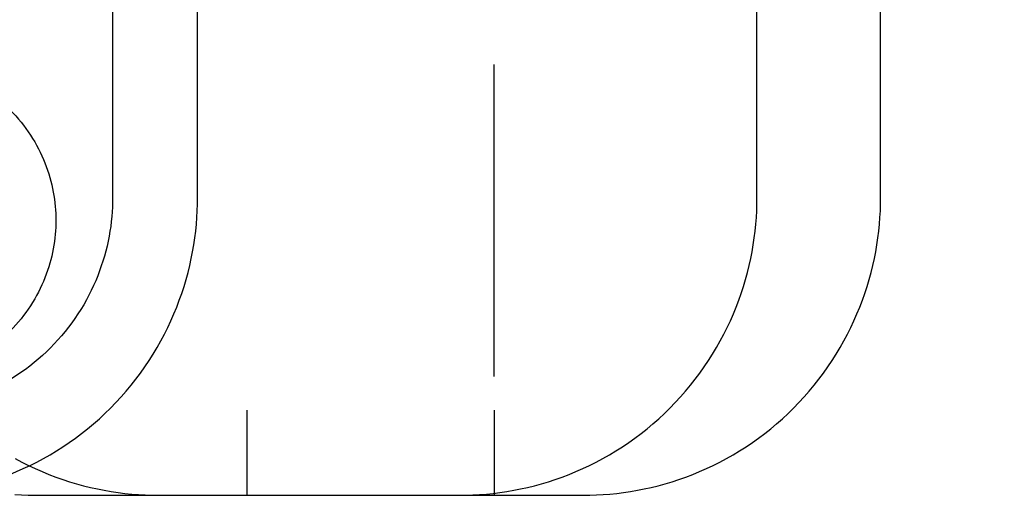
# Model space of a CAD drawing. Header units: millimetres. Extents: x 154 to 631, y -21 to 485.
# Tile 2 of 29: x 180 to 215, y -21 to -4. Entities that reach past the tile are written whole.
import ezdxf

# ---------------------------------------------------------------- set-up
doc = ezdxf.new("R2010")
doc.units = ezdxf.units.MM
doc.header["$MEASUREMENT"] = 0
doc.layers.add('Predefinito', color=5, linetype='Continuous')

# ---------------------------------------------------------------- blocks, each defined once
blk = doc.blocks.new('(#4355) Document')
at = {"layer": 'Predefinito', "extrusion": (0.034899, 0, 0.999391)}
for points in [[(-10.694, -153.878), (474.473, -153.88), (474.641, -153.885), (474.81, -153.895), (474.98, -153.908), (475.152, -153.926), (475.324, -153.947), (475.497, -153.973), (475.671, -154.003), (475.846, -154.038), (476.02, -154.076), (476.195, -154.12), (476.37, -154.168), (476.545, -154.22), (476.72, -154.277), (476.894, -154.338), (477.067, -154.405), (477.24, -154.475), (477.412, -154.551), (477.582, -154.631), (477.751, -154.716), (477.919, -154.805), (478.085, -154.899), (478.249, -154.998), (478.411, -155.101), (478.57, -155.208), (478.727, -155.319), (478.882, -155.435), (479.034, -155.555), (479.183, -155.679), (479.328, -155.807), (479.471, -155.939), (479.61, -156.075), (479.745, -156.214), (479.877, -156.356), (480.005, -156.502), (480.129, -156.651), (480.249, -156.803), (480.365, -156.957), (480.477, -157.114), (480.584, -157.274), (480.687, -157.436), (480.785, -157.6), (480.879, -157.766), (480.969, -157.933), (481.053, -158.102), (481.134, -158.273), (481.209, -158.445), (481.28, -158.617), (481.346, -158.791), (481.408, -158.965), (481.465, -159.139), (481.517, -159.314), (481.565, -159.489), (481.608, -159.664), (481.647, -159.839), (481.681, -160.013), (481.711, -160.187), (481.737, -160.36), (481.759, -160.533), (481.776, -160.704), (481.79, -160.874), (481.799, -161.044), (481.805, -161.212), (481.806, -176.378), (481.805, -176.544), (481.799, -176.712), (481.79, -176.882), (481.776, -177.052), (481.759, -177.223), (481.737, -177.396), (481.711, -177.569), (481.681, -177.743), (481.647, -177.917), (481.608, -178.092), (481.565, -178.267), (481.517, -178.442), (481.465, -178.617), (481.408, -178.791), (481.346, -178.965), (481.28, -179.139), (481.209, -179.311), (481.134, -179.483), (481.053, -179.654), (480.969, -179.823), (480.879, -179.99), (480.785, -180.156), (480.687, -180.32), (480.584, -180.482), (480.477, -180.642), (480.365, -180.799), (480.249, -180.953), (480.129, -181.105), (480.005, -181.254), (479.877, -181.4), (479.745, -181.542), (479.61, -181.681), (479.471, -181.817), (479.328, -181.949), (479.183, -182.077), (479.034, -182.201), (478.882, -182.321), (478.727, -182.437), (478.57, -182.548), (478.411, -182.655), (478.249, -182.758), (478.085, -182.857), (477.919, -182.951), (477.751, -183.04), (477.582, -183.125), (477.412, -183.205), (477.24, -183.281), (477.067, -183.351), (476.894, -183.418), (476.72, -183.479), (476.545, -183.536), (476.37, -183.589), (476.195, -183.636), (476.02, -183.68), (475.846, -183.718), (475.671, -183.753), (475.497, -183.783), (475.324, -183.809), (475.152, -183.83), (474.98, -183.848), (474.81, -183.861), (474.641, -183.871), (474.473, -183.876), (474.306, -183.878)], [(-10.694, -153.878), (474.473, -153.88), (474.641, -153.885), (474.81, -153.895), (474.98, -153.908), (475.152, -153.926), (475.324, -153.947), (475.497, -153.973), (475.671, -154.003), (475.846, -154.038), (476.02, -154.076), (476.195, -154.12), (476.37, -154.168), (476.545, -154.22), (476.72, -154.277), (476.894, -154.338), (477.067, -154.405), (477.24, -154.475), (477.412, -154.551), (477.582, -154.631), (477.751, -154.716), (477.919, -154.805), (478.085, -154.899), (478.249, -154.998), (478.411, -155.101), (478.57, -155.208), (478.727, -155.319), (478.882, -155.435), (479.034, -155.555), (479.183, -155.679), (479.328, -155.807), (479.471, -155.939), (479.61, -156.075), (479.745, -156.214), (479.877, -156.356), (480.005, -156.502), (480.129, -156.651), (480.249, -156.803), (480.365, -156.957), (480.477, -157.114), (480.584, -157.274), (480.687, -157.436), (480.785, -157.6), (480.879, -157.766), (480.969, -157.933), (481.053, -158.102), (481.134, -158.273), (481.209, -158.445), (481.28, -158.617), (481.346, -158.791), (481.408, -158.965), (481.465, -159.139), (481.517, -159.314), (481.565, -159.489), (481.608, -159.664), (481.647, -159.839), (481.681, -160.013), (481.711, -160.187), (481.737, -160.36), (481.759, -160.533), (481.776, -160.704), (481.79, -160.874), (481.799, -161.044), (481.805, -161.212), (481.806, -176.378), (481.805, -176.544), (481.799, -176.712), (481.79, -176.882), (481.776, -177.052), (481.759, -177.223), (481.737, -177.396), (481.711, -177.569), (481.681, -177.743), (481.647, -177.917), (481.608, -178.092), (481.565, -178.267), (481.517, -178.442), (481.465, -178.617), (481.408, -178.791), (481.346, -178.965), (481.28, -179.139), (481.209, -179.311), (481.134, -179.483), (481.053, -179.654), (480.969, -179.823), (480.879, -179.99), (480.785, -180.156), (480.687, -180.32), (480.584, -180.482), (480.477, -180.642), (480.365, -180.799), (480.249, -180.953), (480.129, -181.105), (480.005, -181.254), (479.877, -181.4), (479.745, -181.542), (479.61, -181.681), (479.471, -181.817), (479.328, -181.949), (479.183, -182.077), (479.034, -182.201), (478.882, -182.321), (478.727, -182.437), (478.57, -182.548), (478.411, -182.655), (478.249, -182.758), (478.085, -182.857), (477.919, -182.951), (477.751, -183.04), (477.582, -183.125), (477.412, -183.205), (477.24, -183.281), (477.067, -183.351), (476.894, -183.418), (476.72, -183.479), (476.545, -183.536), (476.37, -183.589), (476.195, -183.636), (476.02, -183.68), (475.846, -183.718), (475.671, -183.753), (475.497, -183.783), (475.324, -183.809), (475.152, -183.83), (474.98, -183.848), (474.81, -183.861), (474.641, -183.871), (474.473, -183.876), (474.306, -183.878)], [(-10.694, -153.878), (474.473, -153.88), (474.641, -153.885), (474.81, -153.895), (474.98, -153.908), (475.152, -153.926), (475.324, -153.947), (475.497, -153.973), (475.671, -154.003), (475.846, -154.038), (476.02, -154.076), (476.195, -154.12), (476.37, -154.168), (476.545, -154.22), (476.72, -154.277), (476.894, -154.338), (477.067, -154.405), (477.24, -154.475), (477.412, -154.551), (477.582, -154.631), (477.751, -154.716), (477.919, -154.805), (478.085, -154.899), (478.249, -154.998), (478.411, -155.101), (478.57, -155.208), (478.727, -155.319), (478.882, -155.435), (479.034, -155.555), (479.183, -155.679), (479.328, -155.807), (479.471, -155.939), (479.61, -156.075), (479.745, -156.214), (479.877, -156.356), (480.005, -156.502), (480.129, -156.651), (480.249, -156.803), (480.365, -156.957), (480.477, -157.114), (480.584, -157.274), (480.687, -157.436), (480.785, -157.6), (480.879, -157.766), (480.969, -157.933), (481.053, -158.102), (481.134, -158.273), (481.209, -158.445), (481.28, -158.617), (481.346, -158.791), (481.408, -158.965), (481.465, -159.139), (481.517, -159.314), (481.565, -159.489), (481.608, -159.664), (481.647, -159.839), (481.681, -160.013), (481.711, -160.187), (481.737, -160.36), (481.759, -160.533), (481.776, -160.704), (481.79, -160.874), (481.799, -161.044), (481.805, -161.212), (481.806, -176.378), (481.805, -176.544), (481.799, -176.712), (481.79, -176.882), (481.776, -177.052), (481.759, -177.223), (481.737, -177.396), (481.711, -177.569), (481.681, -177.743), (481.647, -177.917), (481.608, -178.092), (481.565, -178.267), (481.517, -178.442), (481.465, -178.617), (481.408, -178.791), (481.346, -178.965), (481.28, -179.139), (481.209, -179.311), (481.134, -179.483), (481.053, -179.654), (480.969, -179.823), (480.879, -179.99), (480.785, -180.156), (480.687, -180.32), (480.584, -180.482), (480.477, -180.642), (480.365, -180.799), (480.249, -180.953), (480.129, -181.105), (480.005, -181.254), (479.877, -181.4), (479.745, -181.542), (479.61, -181.681), (479.471, -181.817), (479.328, -181.949), (479.183, -182.077), (479.034, -182.201), (478.882, -182.321), (478.727, -182.437), (478.57, -182.548), (478.411, -182.655), (478.249, -182.758), (478.085, -182.857), (477.919, -182.951), (477.751, -183.04), (477.582, -183.125), (477.412, -183.205), (477.24, -183.281), (477.067, -183.351), (476.894, -183.418), (476.72, -183.479), (476.545, -183.536), (476.37, -183.589), (476.195, -183.636), (476.02, -183.68), (475.846, -183.718), (475.671, -183.753), (475.497, -183.783), (475.324, -183.809), (475.152, -183.83), (474.98, -183.848), (474.81, -183.861), (474.641, -183.871), (474.473, -183.876), (474.306, -183.878)], [(474.306, -183.878), (-10.86, -183.876), (-11.028, -183.871), (-11.197, -183.861), (-11.367, -183.848), (-11.539, -183.83), (-11.711, -183.809), (-11.884, -183.783), (-12.058, -183.753), (-12.233, -183.718), (-12.407, -183.68), (-12.582, -183.636), (-12.757, -183.589), (-12.932, -183.536), (-13.107, -183.479), (-13.281, -183.418), (-13.454, -183.351), (-13.627, -183.281), (-13.799, -183.205), (-13.969, -183.125), (-14.138, -183.04), (-14.306, -182.951), (-14.472, -182.857), (-14.636, -182.758), (-14.798, -182.655), (-14.957, -182.548), (-15.114, -182.437), (-15.269, -182.321), (-15.421, -182.201), (-15.57, -182.077), (-15.715, -181.949), (-15.858, -181.817), (-15.997, -181.681), (-16.132, -181.542), (-16.264, -181.4), (-16.392, -181.254), (-16.516, -181.105), (-16.636, -180.953), (-16.752, -180.799), (-16.864, -180.642), (-16.971, -180.482), (-17.074, -180.32), (-17.172, -180.156), (-17.266, -179.99), (-17.356, -179.823), (-17.44, -179.654), (-17.521, -179.483), (-17.596, -179.311), (-17.667, -179.139), (-17.733, -178.965), (-17.795, -178.791), (-17.852, -178.617), (-17.904, -178.442), (-17.952, -178.267), (-17.995, -178.092), (-18.034, -177.917), (-18.068, -177.743), (-18.098, -177.569), (-18.124, -177.396), (-18.146, -177.223), (-18.163, -177.052), (-18.177, -176.882), (-18.186, -176.712), (-18.192, -176.544), (-18.194, -161.378), (-18.192, -161.212), (-18.186, -161.044), (-18.177, -160.874), (-18.163, -160.704), (-18.146, -160.533), (-18.124, -160.36), (-18.098, -160.187), (-18.068, -160.013), (-18.034, -159.839), (-17.995, -159.664), (-17.952, -159.489), (-17.904, -159.314), (-17.852, -159.139), (-17.795, -158.965), (-17.733, -158.791), (-17.667, -158.617), (-17.596, -158.445), (-17.521, -158.273), (-17.44, -158.102), (-17.356, -157.933), (-17.266, -157.766), (-17.172, -157.6), (-17.074, -157.436), (-16.971, -157.274), (-16.864, -157.114), (-16.752, -156.957), (-16.636, -156.803), (-16.516, -156.651), (-16.392, -156.502), (-16.264, -156.356), (-16.132, -156.214), (-15.997, -156.075), (-15.858, -155.939), (-15.715, -155.807), (-15.57, -155.679), (-15.421, -155.555), (-15.269, -155.435), (-15.114, -155.319), (-14.957, -155.208), (-14.798, -155.101), (-14.636, -154.998), (-14.472, -154.899), (-14.306, -154.805), (-14.138, -154.716), (-13.969, -154.631), (-13.799, -154.551), (-13.627, -154.475), (-13.454, -154.405), (-13.281, -154.338), (-13.107, -154.277), (-12.932, -154.22), (-12.757, -154.168), (-12.582, -154.12), (-12.407, -154.076), (-12.233, -154.038), (-12.058, -154.003), (-11.884, -153.973), (-11.711, -153.947), (-11.539, -153.926), (-11.367, -153.908), (-11.197, -153.895), (-11.028, -153.885), (-10.86, -153.88), (-10.694, -153.878)], [(474.306, -183.878), (-10.86, -183.876), (-11.028, -183.871), (-11.197, -183.861), (-11.367, -183.848), (-11.539, -183.83), (-11.711, -183.809), (-11.884, -183.783), (-12.058, -183.753), (-12.233, -183.718), (-12.407, -183.68), (-12.582, -183.636), (-12.757, -183.589), (-12.932, -183.536), (-13.107, -183.479), (-13.281, -183.418), (-13.454, -183.351), (-13.627, -183.281), (-13.799, -183.205), (-13.969, -183.125), (-14.138, -183.04), (-14.306, -182.951), (-14.472, -182.857), (-14.636, -182.758), (-14.798, -182.655), (-14.957, -182.548), (-15.114, -182.437), (-15.269, -182.321), (-15.421, -182.201), (-15.57, -182.077), (-15.715, -181.949), (-15.858, -181.817), (-15.997, -181.681), (-16.132, -181.542), (-16.264, -181.4), (-16.392, -181.254), (-16.516, -181.105), (-16.636, -180.953), (-16.752, -180.799), (-16.864, -180.642), (-16.971, -180.482), (-17.074, -180.32), (-17.172, -180.156), (-17.266, -179.99), (-17.356, -179.823), (-17.44, -179.654), (-17.521, -179.483), (-17.596, -179.311), (-17.667, -179.139), (-17.733, -178.965), (-17.795, -178.791), (-17.852, -178.617), (-17.904, -178.442), (-17.952, -178.267), (-17.995, -178.092), (-18.034, -177.917), (-18.068, -177.743), (-18.098, -177.569), (-18.124, -177.396), (-18.146, -177.223), (-18.163, -177.052), (-18.177, -176.882), (-18.186, -176.712), (-18.192, -176.544), (-18.194, -161.378), (-18.192, -161.212), (-18.186, -161.044), (-18.177, -160.874), (-18.163, -160.704), (-18.146, -160.533), (-18.124, -160.36), (-18.098, -160.187), (-18.068, -160.013), (-18.034, -159.839), (-17.995, -159.664), (-17.952, -159.489), (-17.904, -159.314), (-17.852, -159.139), (-17.795, -158.965), (-17.733, -158.791), (-17.667, -158.617), (-17.596, -158.445), (-17.521, -158.273), (-17.44, -158.102), (-17.356, -157.933), (-17.266, -157.766), (-17.172, -157.6), (-17.074, -157.436), (-16.971, -157.274), (-16.864, -157.114), (-16.752, -156.957), (-16.636, -156.803), (-16.516, -156.651), (-16.392, -156.502), (-16.264, -156.356), (-16.132, -156.214), (-15.997, -156.075), (-15.858, -155.939), (-15.715, -155.807), (-15.57, -155.679), (-15.421, -155.555), (-15.269, -155.435), (-15.114, -155.319), (-14.957, -155.208), (-14.798, -155.101), (-14.636, -154.998), (-14.472, -154.899), (-14.306, -154.805), (-14.138, -154.716), (-13.969, -154.631), (-13.799, -154.551), (-13.627, -154.475), (-13.454, -154.405), (-13.281, -154.338), (-13.107, -154.277), (-12.932, -154.22), (-12.757, -154.168), (-12.582, -154.12), (-12.407, -154.076), (-12.233, -154.038), (-12.058, -154.003), (-11.884, -153.973), (-11.711, -153.947), (-11.539, -153.926), (-11.367, -153.908), (-11.197, -153.895), (-11.028, -153.885), (-10.86, -153.88), (-10.694, -153.878)], [(-10.694, -150.878), (-10.927, -150.881), (-11.162, -150.888), (-11.399, -150.902), (-11.637, -150.92), (-11.877, -150.945), (-12.118, -150.975), (-12.361, -151.011), (-12.604, -151.053), (-12.848, -151.101), (-13.093, -151.156), (-13.338, -151.216), (-13.583, -151.283), (-13.828, -151.357), (-14.072, -151.436), (-14.316, -151.523), (-14.559, -151.615), (-14.8, -151.714), (-15.041, -151.82), (-15.279, -151.932), (-15.516, -152.051), (-15.751, -152.176), (-15.983, -152.308), (-16.213, -152.446), (-16.439, -152.59), (-16.663, -152.74), (-16.883, -152.896), (-17.099, -153.058), (-17.312, -153.226), (-17.52, -153.4), (-17.724, -153.579), (-17.924, -153.764), (-18.118, -153.953), (-18.308, -154.148), (-18.492, -154.348), (-18.672, -154.552), (-18.845, -154.76), (-19.013, -154.972), (-19.175, -155.189), (-19.332, -155.409), (-19.482, -155.632), (-19.626, -155.859), (-19.764, -156.089), (-19.895, -156.321), (-20.021, -156.555), (-20.139, -156.792), (-20.251, -157.031), (-20.357, -157.271), (-20.456, -157.513), (-20.549, -157.756), (-20.635, -158), (-20.715, -158.244), (-20.788, -158.489), (-20.855, -158.734), (-20.916, -158.979), (-20.97, -159.223), (-21.018, -159.467), (-21.06, -159.711), (-21.096, -159.953), (-21.127, -160.195), (-21.151, -160.435), (-21.17, -160.673), (-21.183, -160.91), (-21.191, -161.145), (-21.194, -176.378), (-21.191, -176.611), (-21.183, -176.846), (-21.17, -177.083), (-21.151, -177.321), (-21.127, -177.562), (-21.096, -177.803), (-21.06, -178.045), (-21.018, -178.289), (-20.97, -178.533), (-20.916, -178.777), (-20.855, -179.022), (-20.788, -179.267), (-20.715, -179.512), (-20.635, -179.756), (-20.549, -180), (-20.456, -180.243), (-20.357, -180.485), (-20.251, -180.725), (-20.139, -180.964), (-20.021, -181.201), (-19.895, -181.435), (-19.764, -181.668), (-19.626, -181.897), (-19.482, -182.124), (-19.332, -182.347), (-19.175, -182.567), (-19.013, -182.784), (-18.845, -182.996), (-18.672, -183.205), (-18.492, -183.409), (-18.308, -183.608), (-18.118, -183.803), (-17.924, -183.992), (-17.724, -184.177), (-17.52, -184.356), (-17.312, -184.53), (-17.099, -184.698), (-16.883, -184.86), (-16.663, -185.016), (-16.439, -185.166), (-16.213, -185.311), (-15.983, -185.448), (-15.751, -185.58), (-15.516, -185.705), (-15.279, -185.824), (-15.041, -185.936), (-14.8, -186.042), (-14.559, -186.141), (-14.316, -186.233), (-14.072, -186.32), (-13.828, -186.399), (-13.583, -186.473), (-13.338, -186.54), (-13.093, -186.6), (-12.848, -186.655), (-12.604, -186.703), (-12.361, -186.745), (-12.118, -186.781), (-11.877, -186.811), (-11.637, -186.836), (-11.399, -186.854), (-11.162, -186.868), (-10.927, -186.875), (474.306, -186.878)], [(474.306, -183.878), (-10.86, -183.876), (-11.028, -183.871), (-11.197, -183.861), (-11.367, -183.848), (-11.539, -183.83), (-11.711, -183.809), (-11.884, -183.783), (-12.058, -183.753), (-12.233, -183.718), (-12.407, -183.68), (-12.582, -183.636), (-12.757, -183.589), (-12.932, -183.536), (-13.107, -183.479), (-13.281, -183.418), (-13.454, -183.351), (-13.627, -183.281), (-13.799, -183.205), (-13.969, -183.125), (-14.138, -183.04), (-14.306, -182.951), (-14.472, -182.857), (-14.636, -182.758), (-14.798, -182.655), (-14.957, -182.548), (-15.114, -182.437), (-15.269, -182.321), (-15.421, -182.201), (-15.57, -182.077), (-15.715, -181.949), (-15.858, -181.817), (-15.997, -181.681), (-16.132, -181.542), (-16.264, -181.4), (-16.392, -181.254), (-16.516, -181.105), (-16.636, -180.953), (-16.752, -180.799), (-16.864, -180.642), (-16.971, -180.482), (-17.074, -180.32), (-17.172, -180.156), (-17.266, -179.99), (-17.356, -179.823), (-17.44, -179.654), (-17.521, -179.483), (-17.596, -179.311), (-17.667, -179.139), (-17.733, -178.965), (-17.795, -178.791), (-17.852, -178.617), (-17.904, -178.442), (-17.952, -178.267), (-17.995, -178.092), (-18.034, -177.917), (-18.068, -177.743), (-18.098, -177.569), (-18.124, -177.396), (-18.146, -177.223), (-18.163, -177.052), (-18.177, -176.882), (-18.186, -176.712), (-18.192, -176.544), (-18.194, -161.378), (-18.192, -161.212), (-18.186, -161.044), (-18.177, -160.874), (-18.163, -160.704), (-18.146, -160.533), (-18.124, -160.36), (-18.098, -160.187), (-18.068, -160.013), (-18.034, -159.839), (-17.995, -159.664), (-17.952, -159.489), (-17.904, -159.314), (-17.852, -159.139), (-17.795, -158.965), (-17.733, -158.791), (-17.667, -158.617), (-17.596, -158.445), (-17.521, -158.273), (-17.44, -158.102), (-17.356, -157.933), (-17.266, -157.766), (-17.172, -157.6), (-17.074, -157.436), (-16.971, -157.274), (-16.864, -157.114), (-16.752, -156.957), (-16.636, -156.803), (-16.516, -156.651), (-16.392, -156.502), (-16.264, -156.356), (-16.132, -156.214), (-15.997, -156.075), (-15.858, -155.939), (-15.715, -155.807), (-15.57, -155.679), (-15.421, -155.555), (-15.269, -155.435), (-15.114, -155.319), (-14.957, -155.208), (-14.798, -155.101), (-14.636, -154.998), (-14.472, -154.899), (-14.306, -154.805), (-14.138, -154.716), (-13.969, -154.631), (-13.799, -154.551), (-13.627, -154.475), (-13.454, -154.405), (-13.281, -154.338), (-13.107, -154.277), (-12.932, -154.22), (-12.757, -154.168), (-12.582, -154.12), (-12.407, -154.076), (-12.233, -154.038), (-12.058, -154.003), (-11.884, -153.973), (-11.711, -153.947), (-11.539, -153.926), (-11.367, -153.908), (-11.197, -153.895), (-11.028, -153.885), (-10.86, -153.88), (-10.694, -153.878)], [(-6, -161.375), (-6.001, -161.253), (-6.005, -161.129), (-6.012, -161.005), (-6.022, -160.88), (-6.035, -160.755), (-6.051, -160.628), (-6.07, -160.501), (-6.092, -160.374), (-6.117, -160.246), (-6.146, -160.118), (-6.177, -159.99), (-6.212, -159.861), (-6.251, -159.733), (-6.292, -159.605), (-6.338, -159.477), (-6.386, -159.35), (-6.438, -159.224), (-6.493, -159.098), (-6.552, -158.973), (-6.614, -158.849), (-6.68, -158.726), (-6.749, -158.604), (-6.821, -158.484), (-6.897, -158.365), (-6.975, -158.248), (-7.057, -158.133), (-7.142, -158.019), (-7.23, -157.908), (-7.321, -157.799), (-7.415, -157.692), (-7.512, -157.588), (-7.611, -157.486), (-7.713, -157.386), (-7.817, -157.29), (-7.924, -157.196), (-8.033, -157.105), (-8.145, -157.017), (-8.258, -156.932), (-8.373, -156.85), (-8.49, -156.771), (-8.609, -156.696), (-8.729, -156.624), (-8.851, -156.555), (-8.974, -156.489), (-9.098, -156.427), (-9.223, -156.368), (-9.349, -156.313), (-9.475, -156.261), (-9.603, -156.212), (-9.73, -156.167), (-9.858, -156.125), (-9.987, -156.087), (-10.115, -156.052), (-10.243, -156.02), (-10.371, -155.992), (-10.499, -155.966), (-10.627, -155.944), (-10.754, -155.926), (-10.88, -155.91), (-11.006, -155.897), (-11.131, -155.887), (-11.255, -155.88), (-11.378, -155.876), (-11.5, -155.875), (-11.622, -155.876), (-11.745, -155.88), (-11.869, -155.887), (-11.994, -155.897), (-12.12, -155.91), (-12.246, -155.926), (-12.373, -155.944), (-12.501, -155.966), (-12.629, -155.992), (-12.757, -156.02), (-12.885, -156.052), (-13.013, -156.087), (-13.142, -156.125), (-13.27, -156.167), (-13.397, -156.212), (-13.525, -156.261), (-13.651, -156.313), (-13.777, -156.368), (-13.902, -156.427), (-14.026, -156.489), (-14.149, -156.555), (-14.271, -156.624), (-14.391, -156.696), (-14.51, -156.771), (-14.627, -156.85), (-14.742, -156.932), (-14.855, -157.017), (-14.967, -157.105), (-15.076, -157.196), (-15.183, -157.29), (-15.287, -157.386), (-15.389, -157.486), (-15.488, -157.588), (-15.585, -157.692), (-15.679, -157.799), (-15.77, -157.908), (-15.858, -158.019), (-15.943, -158.133), (-16.025, -158.248), (-16.103, -158.365), (-16.179, -158.484), (-16.251, -158.604), (-16.32, -158.726), (-16.386, -158.849), (-16.448, -158.973), (-16.507, -159.098), (-16.562, -159.224), (-16.614, -159.35), (-16.662, -159.477), (-16.708, -159.605), (-16.749, -159.733), (-16.788, -159.861), (-16.823, -159.99), (-16.854, -160.118), (-16.883, -160.246), (-16.908, -160.374), (-16.93, -160.501), (-16.949, -160.628), (-16.965, -160.755), (-16.978, -160.88), (-16.988, -161.005), (-16.995, -161.129), (-16.999, -161.253), (-17, -161.375)], [(-17, -161.375), (-16.999, -161.253), (-16.995, -161.129), (-16.988, -161.005), (-16.978, -160.88), (-16.965, -160.755), (-16.949, -160.628), (-16.93, -160.501), (-16.908, -160.374), (-16.883, -160.246), (-16.854, -160.118), (-16.823, -159.99), (-16.788, -159.861), (-16.749, -159.733), (-16.708, -159.605), (-16.662, -159.477), (-16.614, -159.35), (-16.562, -159.224), (-16.507, -159.098), (-16.448, -158.973), (-16.386, -158.849), (-16.32, -158.726), (-16.251, -158.604), (-16.179, -158.484), (-16.103, -158.365), (-16.025, -158.248), (-15.943, -158.133), (-15.858, -158.019), (-15.77, -157.908), (-15.679, -157.799), (-15.585, -157.692), (-15.488, -157.588), (-15.389, -157.486), (-15.287, -157.386), (-15.183, -157.29), (-15.076, -157.196), (-14.967, -157.105), (-14.855, -157.017), (-14.742, -156.932), (-14.627, -156.85), (-14.51, -156.771), (-14.391, -156.696), (-14.271, -156.624), (-14.149, -156.555), (-14.026, -156.489), (-13.902, -156.427), (-13.777, -156.368), (-13.651, -156.313), (-13.525, -156.261), (-13.397, -156.212), (-13.27, -156.167), (-13.142, -156.125), (-13.013, -156.087), (-12.885, -156.052), (-12.757, -156.02), (-12.629, -155.992), (-12.501, -155.966), (-12.373, -155.944), (-12.246, -155.926), (-12.12, -155.91), (-11.994, -155.897), (-11.869, -155.887), (-11.745, -155.88), (-11.622, -155.876), (-11.5, -155.875), (-11.378, -155.876), (-11.255, -155.88), (-11.131, -155.887), (-11.006, -155.897), (-10.88, -155.91), (-10.754, -155.926), (-10.627, -155.944), (-10.499, -155.966), (-10.371, -155.992), (-10.243, -156.02), (-10.115, -156.052), (-9.987, -156.087), (-9.858, -156.125), (-9.73, -156.167), (-9.603, -156.212), (-9.475, -156.261), (-9.349, -156.313), (-9.223, -156.368), (-9.098, -156.427), (-8.974, -156.489), (-8.851, -156.555), (-8.729, -156.624), (-8.609, -156.696), (-8.49, -156.771), (-8.373, -156.85), (-8.258, -156.932), (-8.145, -157.017), (-8.033, -157.105), (-7.924, -157.196), (-7.817, -157.29), (-7.713, -157.386), (-7.611, -157.486), (-7.512, -157.588), (-7.415, -157.692), (-7.321, -157.799), (-7.23, -157.908), (-7.142, -158.019), (-7.057, -158.133), (-6.975, -158.248), (-6.897, -158.365), (-6.821, -158.484), (-6.749, -158.604), (-6.68, -158.726), (-6.614, -158.849), (-6.552, -158.973), (-6.493, -159.098), (-6.438, -159.224), (-6.386, -159.35), (-6.338, -159.477), (-6.292, -159.605), (-6.251, -159.733), (-6.212, -159.861), (-6.177, -159.99), (-6.146, -160.118), (-6.117, -160.246), (-6.092, -160.374), (-6.07, -160.501), (-6.051, -160.628), (-6.035, -160.755), (-6.022, -160.88), (-6.012, -161.005), (-6.005, -161.129), (-6.001, -161.253), (-6, -176.375)], [(-6, -176.375), (-6.001, -176.497), (-6.005, -176.62), (-6.012, -176.744), (-6.022, -176.869), (-6.035, -176.995), (-6.051, -177.121), (-6.07, -177.248), (-6.092, -177.375), (-6.117, -177.503), (-6.146, -177.631), (-6.177, -177.76), (-6.212, -177.888), (-6.251, -178.016), (-6.292, -178.144), (-6.338, -178.272), (-6.386, -178.399), (-6.438, -178.526), (-6.493, -178.652), (-6.552, -178.777), (-6.614, -178.901), (-6.68, -179.024), (-6.749, -179.145), (-6.821, -179.266), (-6.897, -179.384), (-6.975, -179.501), (-7.057, -179.617), (-7.142, -179.73), (-7.23, -179.841), (-7.321, -179.95), (-7.415, -180.057), (-7.512, -180.162), (-7.611, -180.264), (-7.713, -180.363), (-7.817, -180.46), (-7.924, -180.554), (-8.033, -180.645), (-8.145, -180.733), (-8.258, -180.818), (-8.373, -180.899), (-8.49, -180.978), (-8.609, -181.054), (-8.729, -181.126), (-8.851, -181.195), (-8.974, -181.26), (-9.098, -181.322), (-9.223, -181.381), (-9.349, -181.437), (-9.475, -181.489), (-9.603, -181.537), (-9.73, -181.582), (-9.858, -181.624), (-9.987, -181.662), (-10.115, -181.697), (-10.243, -181.729), (-10.371, -181.758), (-10.499, -181.783), (-10.627, -181.805), (-10.754, -181.824), (-10.88, -181.84), (-11.006, -181.852), (-11.131, -181.862), (-11.255, -181.869), (-11.378, -181.873), (-11.5, -181.875), (-11.622, -181.873), (-11.745, -181.869), (-11.869, -181.862), (-11.994, -181.852), (-12.12, -181.84), (-12.246, -181.824), (-12.373, -181.805), (-12.501, -181.783), (-12.629, -181.758), (-12.757, -181.729), (-12.885, -181.697), (-13.013, -181.662), (-13.142, -181.624), (-13.27, -181.582), (-13.397, -181.537), (-13.525, -181.489), (-13.651, -181.437), (-13.777, -181.381), (-13.902, -181.322), (-14.026, -181.26), (-14.149, -181.195), (-14.271, -181.126), (-14.391, -181.054), (-14.51, -180.978), (-14.627, -180.899), (-14.742, -180.818), (-14.855, -180.733), (-14.967, -180.645), (-15.076, -180.554), (-15.183, -180.46), (-15.287, -180.363), (-15.389, -180.264), (-15.488, -180.162), (-15.585, -180.057), (-15.679, -179.95), (-15.77, -179.841), (-15.858, -179.73), (-15.943, -179.617), (-16.025, -179.501), (-16.103, -179.384), (-16.179, -179.266), (-16.251, -179.145), (-16.32, -179.024), (-16.386, -178.901), (-16.448, -178.777), (-16.507, -178.652), (-16.562, -178.526), (-16.614, -178.399), (-16.662, -178.272), (-16.708, -178.144), (-16.749, -178.016), (-16.788, -177.888), (-16.823, -177.76), (-16.854, -177.631), (-16.883, -177.503), (-16.908, -177.375), (-16.93, -177.248), (-16.949, -177.121), (-16.965, -176.995), (-16.978, -176.869), (-16.988, -176.744), (-16.995, -176.62), (-16.999, -176.497), (-17, -161.375)], [(-6, -176.375), (-6.001, -176.497), (-6.005, -176.62), (-6.012, -176.744), (-6.022, -176.869), (-6.035, -176.995), (-6.051, -177.121), (-6.07, -177.248), (-6.092, -177.375), (-6.117, -177.503), (-6.146, -177.631), (-6.177, -177.76), (-6.212, -177.888), (-6.251, -178.016), (-6.292, -178.144), (-6.338, -178.272), (-6.386, -178.399), (-6.438, -178.526), (-6.493, -178.652), (-6.552, -178.777), (-6.614, -178.901), (-6.68, -179.024), (-6.749, -179.145), (-6.821, -179.266), (-6.897, -179.384), (-6.975, -179.501), (-7.057, -179.617), (-7.142, -179.73), (-7.23, -179.841), (-7.321, -179.95), (-7.415, -180.057), (-7.512, -180.162), (-7.611, -180.264), (-7.713, -180.363), (-7.817, -180.46), (-7.924, -180.554), (-8.033, -180.645), (-8.145, -180.733), (-8.258, -180.818), (-8.373, -180.899), (-8.49, -180.978), (-8.609, -181.054), (-8.729, -181.126), (-8.851, -181.195), (-8.974, -181.26), (-9.098, -181.322), (-9.223, -181.381), (-9.349, -181.437), (-9.475, -181.489), (-9.603, -181.537), (-9.73, -181.582), (-9.858, -181.624), (-9.987, -181.662), (-10.115, -181.697), (-10.243, -181.729), (-10.371, -181.758), (-10.499, -181.783), (-10.627, -181.805), (-10.754, -181.824), (-10.88, -181.84), (-11.006, -181.852), (-11.131, -181.862), (-11.255, -181.869), (-11.378, -181.873), (-11.5, -181.875), (-11.622, -181.873), (-11.745, -181.869), (-11.869, -181.862), (-11.994, -181.852), (-12.12, -181.84), (-12.246, -181.824), (-12.373, -181.805), (-12.501, -181.783), (-12.629, -181.758), (-12.757, -181.729), (-12.885, -181.697), (-13.013, -181.662), (-13.142, -181.624), (-13.27, -181.582), (-13.397, -181.537), (-13.525, -181.489), (-13.651, -181.437), (-13.777, -181.381), (-13.902, -181.322), (-14.026, -181.26), (-14.149, -181.195), (-14.271, -181.126), (-14.391, -181.054), (-14.51, -180.978), (-14.627, -180.899), (-14.742, -180.818), (-14.855, -180.733), (-14.967, -180.645), (-15.076, -180.554), (-15.183, -180.46), (-15.287, -180.363), (-15.389, -180.264), (-15.488, -180.162), (-15.585, -180.057), (-15.679, -179.95), (-15.77, -179.841), (-15.858, -179.73), (-15.943, -179.617), (-16.025, -179.501), (-16.103, -179.384), (-16.179, -179.266), (-16.251, -179.145), (-16.32, -179.024), (-16.386, -178.901), (-16.448, -178.777), (-16.507, -178.652), (-16.562, -178.526), (-16.614, -178.399), (-16.662, -178.272), (-16.708, -178.144), (-16.749, -178.016), (-16.788, -177.888), (-16.823, -177.76), (-16.854, -177.631), (-16.883, -177.503), (-16.908, -177.375), (-16.93, -177.248), (-16.949, -177.121), (-16.965, -176.995), (-16.978, -176.869), (-16.988, -176.744), (-16.995, -176.62), (-16.999, -176.497), (-17, -176.375)]]:
    blk.add_lwpolyline(points, dxfattribs=at)
at = {"layer": 'Predefinito', "extrusion": (0, 1, 0)}
for points in [[(-204.727, 808.84), (-189.737, 809.363)], [(-173.524, 559.895), (-182.249, 809.743)], [(-212.23, 808.696), (-203.505, 558.848)], [(-212.23, 808.696), (-203.506, 558.848)], [(-215.229, 808.592), (-206.504, 558.744)], [(-215.229, 808.591), (-206.504, 558.744)], [(-210.224, 808.648), (-184.24, 809.555)], [(-204.727, 808.84), (-189.737, 809.363)], [(-189.744, 809.481), (-181.019, 559.634)], [(-204.735, 808.958), (-196.01, 559.11)], [(-189.744, 809.482), (-181.019, 559.634)], [(-204.735, 808.958), (-196.01, 559.11)]]:
    blk.add_lwpolyline(points, dxfattribs=at)
at = {"layer": 'Predefinito'}
for points in [[(197.232, -17), (197.232, -6)], [(188.515, -21.194), (188.515, -18.194)], [(197.24, -21.194), (197.24, -18.194)]]:
    blk.add_lwpolyline(points, dxfattribs=at)
for points in [[(180.315, -21.17, 559.658), (180.551, -21.183, 559.65), (180.786, -21.191, 559.642), (196.01, -21.194, 559.11), (196.243, -21.191, 559.102), (196.478, -21.183, 559.094), (196.715, -21.17, 559.085), (196.953, -21.151, 559.077), (197.193, -21.127, 559.069), (197.434, -21.096, 559.06), (197.676, -21.06, 559.052), (197.92, -21.018, 559.043), (198.163, -20.97, 559.035), (198.408, -20.916, 559.026), (198.653, -20.855, 559.018), (198.897, -20.788, 559.009), (199.142, -20.715, 559.001), (199.386, -20.635, 558.992), (199.63, -20.549, 558.984), (199.873, -20.456, 558.975), (200.114, -20.357, 558.967), (200.355, -20.251, 558.958), (200.593, -20.139, 558.95), (200.83, -20.021, 558.942), (201.064, -19.895, 558.934), (201.296, -19.764, 558.925), (201.526, -19.626, 558.917), (201.752, -19.482, 558.91), (201.976, -19.332, 558.902), (202.196, -19.175, 558.894), (202.412, -19.013, 558.887), (202.624, -18.845, 558.879), (202.832, -18.672, 558.872), (203.036, -18.492, 558.865), (203.236, -18.308, 558.858), (203.43, -18.118, 558.851), (203.62, -17.924, 558.844), (203.804, -17.724, 558.838), (203.983, -17.52, 558.832), (204.157, -17.312, 558.826), (204.325, -17.099, 558.82), (204.487, -16.883, 558.814), (204.643, -16.663, 558.809), (204.793, -16.439, 558.803), (204.937, -16.213, 558.798), (205.075, -15.983, 558.794), (205.206, -15.751, 558.789), (205.331, -15.516, 558.785), (205.45, -15.279, 558.78), (205.562, -15.041, 558.776), (205.668, -14.8, 558.773), (205.767, -14.559, 558.769), (205.86, -14.316, 558.766), (205.946, -14.072, 558.763), (206.025, -13.828, 558.76), (206.099, -13.583, 558.758), (206.166, -13.338, 558.755), (206.226, -13.093, 558.753), (206.28, -12.848, 558.751), (206.329, -12.604, 558.75), (206.371, -12.361, 558.748), (206.407, -12.118, 558.747), (206.437, -11.877, 558.746), (206.461, -11.637, 558.745), (206.48, -11.399, 558.744), (206.493, -11.162, 558.744), (206.501, -10.927, 558.744), (206.504, 474.306, 558.744)], [(180.328, -19.895, 684.734), (180.562, -20.021, 684.726), (180.799, -20.139, 684.717), (181.037, -20.251, 684.709), (181.277, -20.357, 684.701), (181.519, -20.456, 684.692), (181.762, -20.549, 684.684), (182.005, -20.635, 684.675), (182.25, -20.715, 684.667), (182.494, -20.788, 684.658), (182.739, -20.855, 684.65), (182.984, -20.916, 684.641), (183.228, -20.97, 684.633), (183.472, -21.018, 684.624), (183.715, -21.06, 684.616), (183.958, -21.096, 684.607), (184.199, -21.127, 684.599), (184.439, -21.151, 684.59), (184.677, -21.17, 684.582), (184.914, -21.183, 684.574), (185.149, -21.191, 684.566), (200.373, -21.194, 684.034), (200.605, -21.191, 684.026), (200.84, -21.183, 684.018), (201.077, -21.17, 684.009), (201.315, -21.151, 684.001), (201.555, -21.127, 683.993), (201.796, -21.096, 683.984), (202.039, -21.06, 683.976), (202.282, -21.018, 683.967), (202.526, -20.97, 683.959), (202.77, -20.916, 683.95), (203.015, -20.855, 683.942), (203.26, -20.788, 683.933), (203.505, -20.715, 683.925), (203.749, -20.635, 683.916), (203.992, -20.549, 683.908), (204.235, -20.456, 683.899), (204.477, -20.357, 683.891), (204.717, -20.251, 683.882), (204.956, -20.139, 683.874), (205.192, -20.021, 683.866), (205.427, -19.895, 683.857), (205.659, -19.764, 683.849), (205.888, -19.626, 683.841), (206.115, -19.482, 683.833), (206.338, -19.332, 683.826), (206.558, -19.175, 683.818), (206.774, -19.013, 683.81), (206.987, -18.845, 683.803), (207.195, -18.672, 683.796), (207.399, -18.492, 683.789), (207.598, -18.308, 683.782), (207.793, -18.118, 683.775), (207.982, -17.924, 683.768), (208.167, -17.724, 683.762), (208.346, -17.52, 683.755), (208.519, -17.312, 683.749), (208.687, -17.099, 683.744), (208.849, -16.883, 683.738), (209.005, -16.663, 683.732), (209.156, -16.439, 683.727), (209.3, -16.213, 683.722), (209.437, -15.983, 683.717), (209.569, -15.751, 683.713), (209.694, -15.516, 683.708), (209.812, -15.279, 683.704), (209.925, -15.041, 683.7), (210.03, -14.8, 683.697), (210.129, -14.559, 683.693), (210.222, -14.316, 683.69), (210.308, -14.072, 683.687), (210.388, -13.828, 683.684), (210.461, -13.583, 683.682), (210.528, -13.338, 683.679), (210.588, -13.093, 683.677), (210.643, -12.848, 683.675), (210.691, -12.604, 683.674), (210.733, -12.361, 683.672), (210.769, -12.118, 683.671), (210.799, -11.877, 683.67), (210.824, -11.637, 683.669), (210.842, -11.399, 683.668), (210.856, -11.162, 683.668), (210.864, -10.927, 683.668), (210.866, 474.306, 683.667)]]:
    blk.add_polyline3d(points, dxfattribs=at)

msp = doc.modelspace()

# ---------------------------------------------------------------- block references
at = {"layer": 'Predefinito'}
msp.add_blockref('(#4355) Document', (0, 0), dxfattribs=at)

doc.saveas('drawing.dxf')
